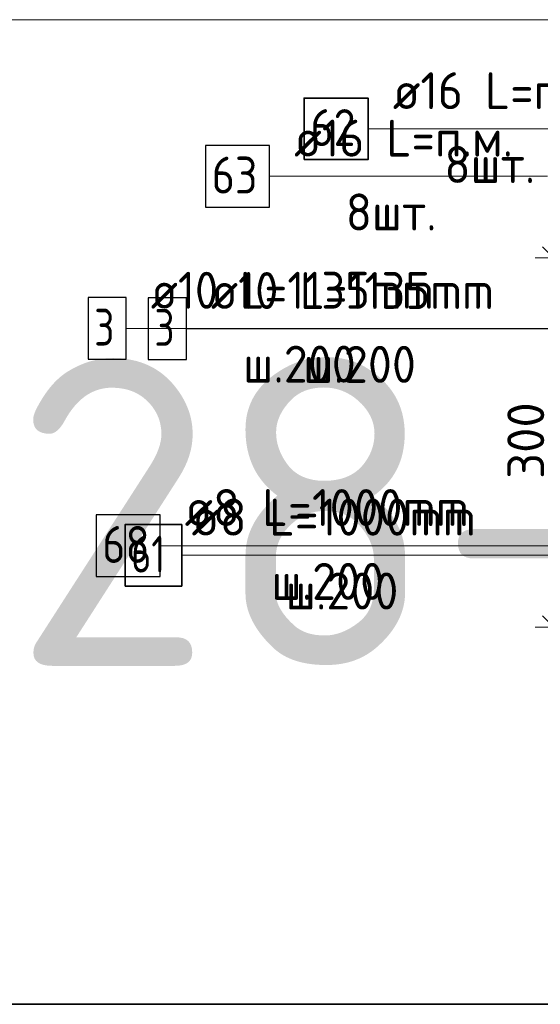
# Model space of a CAD drawing. Header units: metres. Extents: x -38 to 97, y -15 to 21.
# Tile 45 of 87: x 71.721 to 72.144, y 6.072 to 6.872. Entities that reach past the tile are written whole.
import ezdxf

# ---------------------------------------------------------------- set-up
doc = ezdxf.new("R2010")
doc.units = ezdxf.units.M
doc.header["$PDMODE"] = 65
for name, color, linetype, lineweight in [('XR$3$Арм.стержн. Арматура края', 96, 'Continuous', 35), ('XR$3$Арм.стержн. Хомут', 240, 'Continuous', 35), ('XR$3$Арм.стержн.горизонт. 1', 180, 'Continuous', 35), ('XR$3$Размерная линия (1)', 7, 'Continuous', 13), ('XR$5$Арм.стержн. Арматура края', 96, 'Continuous', 35), ('XR$5$Арм.стержн. Хомут', 240, 'Continuous', 35), ('XR$5$Арм.стержн.горизонт. 1', 180, 'Continuous', 35), ('XR$5$Размерная линия (1)', 7, 'Continuous', 13)]:
    doc.layers.add(name, color=color, linetype=linetype, lineweight=lineweight)
doc.styles.add('ISOCPEUR', font='txt')
doc.dimstyles.new('DIMSTYLE_10', dxfattribs={"dimtxt": 0.03, "dimasz": 0.03, "dimexe": 0, "dimexo": 0, "dimgap": 0.015, "dimtad": 2, "dimdec": 0, "dimlfac": 1000, "dimrnd": 1, "dimzin": 12, "dimdsep": 46, "dimtxsty": 'ISOCPEUR', "dimblk1": 'ALL_ML_STRICH', "dimblk2": 'ALL_ML_STRICH', "dimsah": 1, "dimcen": 0, "dimclrd": 7, "dimclre": 256, "dimclrt": 7, "dimadec": 0, "dimazin": 0, "dimtfac": 1, "dimtdec": 0, "dimtix": 1, "dimtmove": 2, "dimatfit": 3, "dimfxl": 0, "dimtzin": 0, "dimlwd": 0, "dimlwe": -3, "dimarcsym": 0})
doc.dimstyles.new('DIMSTYLE_12', dxfattribs={"dimtxt": 0.03, "dimasz": 0.03, "dimexe": 0, "dimexo": 0, "dimgap": 0.015, "dimtad": 2, "dimdec": 0, "dimlfac": 1000, "dimrnd": 1, "dimzin": 12, "dimdsep": 46, "dimtxsty": 'ISOCPEUR', "dimblk1": 'ALL_ML_STRICH', "dimblk2": 'ALL_ML_STRICH', "dimsah": 1, "dimcen": 0, "dimclrd": 7, "dimclre": 256, "dimclrt": 7, "dimadec": 0, "dimazin": 0, "dimtfac": 1, "dimtdec": 0, "dimtix": 1, "dimtmove": 2, "dimatfit": 3, "dimfxl": 0, "dimtzin": 0, "dimlwd": 0, "dimlwe": -3, "dimarcsym": 0})

# ---------------------------------------------------------------- blocks, each defined once
blk = doc.blocks.new('ALL_ML_STRICH')
at = {"color": 0, "linetype": 'ByBlock', "lineweight": -2}
for p, q in [((-0.3, -0.3), (0.3, 0.3)), ((0, -0.5), (0, 0.5)), ((-1, 0), (0.5, 0))]:
    blk.add_line(p, q, dxfattribs=at)
blk = doc.blocks.new('*D69')
at = {"layer": 'DEFPOINTS', "color": 7, "linetype": 'Continuous', "lineweight": 13, "transparency": 33554687}
for p in [(72.2753, 6.67826), (72.15496, 6.37826), (72.27526, 6.37826)]:
    blk.add_point(p, dxfattribs=at)
at = {"layer": 'XR$3$Размерная линия (1)', "color": 9, "linetype": 'Continuous', "lineweight": -2, "true_color": 0xc7c7c7, "transparency": 33554687}
for p, q in [((72.2553, 6.67826), (72.15496, 6.67826)), ((72.25526, 6.37826), (72.15496, 6.37826))]:
    blk.add_line(p, q, dxfattribs=at)
at = {"layer": 'XR$3$Размерная линия (1)', "color": 7, "linetype": 'Continuous', "lineweight": -2, "transparency": 33554687}
blk.add_line((72.15496, 6.37826), (72.15496, 6.67826), dxfattribs=at)
at = {"layer": 'XR$3$Размерная линия (1)', "color": 7, "linetype": 'Continuous', "lineweight": 13, "transparency": 33554687, "xscale": 0.03, "yscale": 0.03, "zscale": 0.03}
for p, rotation in [((72.15496, 6.67826), 90), ((72.15496, 6.37826), 270)]:
    blk.add_blockref('ALL_ML_STRICH', p, dxfattribs=dict(at, rotation=rotation))
at = {"layer": 'XR$3$Размерная линия (1)', "color": 7, "linetype": 'Continuous', "lineweight": 13, "transparency": 33554687, "insert": (72.13246, 6.52976), "char_height": 0.03, "width": 0.09, "attachment_point": 5, "rotation": 90, "style": 'ISOCPEUR'}
blk.add_mtext('\\A1;{300}', dxfattribs=at)
blk = doc.blocks.new('*D360')
at = {"layer": 'DEFPOINTS', "color": 7, "linetype": 'Continuous', "lineweight": 13, "transparency": 33554687}
for p in [(72.2753, 6.67826), (72.15496, 6.37826), (72.27526, 6.37826)]:
    blk.add_point(p, dxfattribs=at)
at = {"layer": 'XR$5$Размерная линия (1)', "color": 9, "linetype": 'Continuous', "lineweight": -2, "true_color": 0xc7c7c7, "transparency": 33554687}
for p, q in [((72.2553, 6.67826), (72.15496, 6.67826)), ((72.25526, 6.37826), (72.15496, 6.37826))]:
    blk.add_line(p, q, dxfattribs=at)
at = {"layer": 'XR$5$Размерная линия (1)', "color": 7, "linetype": 'Continuous', "lineweight": -2, "transparency": 33554687}
blk.add_line((72.15496, 6.37826), (72.15496, 6.67826), dxfattribs=at)
at = {"layer": 'XR$5$Размерная линия (1)', "color": 7, "linetype": 'Continuous', "lineweight": 13, "transparency": 33554687, "xscale": 0.03, "yscale": 0.03, "zscale": 0.03}
for p, rotation in [((72.15496, 6.67826), 90), ((72.15496, 6.37826), 270)]:
    blk.add_blockref('ALL_ML_STRICH', p, dxfattribs=dict(at, rotation=rotation))
at = {"layer": 'XR$5$Размерная линия (1)', "color": 7, "linetype": 'Continuous', "lineweight": 13, "transparency": 33554687, "insert": (72.13246, 6.52976), "char_height": 0.03, "width": 0.09, "attachment_point": 5, "rotation": 90, "style": 'ISOCPEUR'}
blk.add_mtext('\\A1;{300}', dxfattribs=at)

msp = doc.modelspace()

# ---------------------------------------------------------------- linework, layer by layer
at = {"color": 7, "linetype": 'Continuous', "lineweight": 13, "transparency": 33554687}
for p, q in [((86.41979, 6.87171), (67.91979, 6.87171)), ((86.41979, 6.07171), (67.91979, 6.07171))]:
    msp.add_line(p, q, dxfattribs=at)
at = {"color": 7, "linetype": 'Continuous', "lineweight": 35, "transparency": 33554687}
msp.add_line((67.91979, 6.07171), (86.41979, 6.07171), dxfattribs=at)
at = {"layer": 'XR$3$Арм.стержн. Арматура края', "color": 7, "linetype": 'Continuous', "lineweight": 13, "transparency": 33554687}
msp.add_line((71.85659, 6.62065), (72.16359, 6.62065), dxfattribs=at)
at = {"layer": 'XR$3$Арм.стержн. Арматура края', "color": 7, "linetype": 'Continuous', "lineweight": 25, "transparency": 33554687}
msp.add_lwpolyline([(71.82559, 6.59565), (71.85659, 6.59565), (71.85659, 6.64565), (71.82559, 6.64565), (71.82559, 6.59565)], dxfattribs=at)
at = {"layer": 'XR$3$Арм.стержн. Хомут', "color": 7, "linetype": 'Continuous', "lineweight": 13, "transparency": 33554687}
for p, q in [((71.85279, 6.43651), (72.13879, 6.43651)), ((72.13879, 6.43651), (72.30423, 6.43651))]:
    msp.add_line(p, q, dxfattribs=at)
at = {"layer": 'XR$3$Арм.стержн. Хомут', "color": 7, "linetype": 'Continuous', "lineweight": 35, "transparency": 33554687}
msp.add_lwpolyline([(71.80679, 6.41151), (71.85279, 6.41151), (71.85279, 6.46151), (71.80679, 6.46151), (71.80679, 6.41151)], dxfattribs=at)
at = {"layer": 'XR$3$Арм.стержн.горизонт. 1', "color": 7, "linetype": 'Continuous', "lineweight": 13, "transparency": 33554687}
msp.add_line((72.00431, 6.78305), (72.23031, 6.78305), dxfattribs=at)
at = {"layer": 'XR$3$Арм.стержн.горизонт. 1', "color": 7, "linetype": 'Continuous', "lineweight": 35, "transparency": 33554687}
msp.add_lwpolyline([(71.95231, 6.75805), (72.00431, 6.75805), (72.00431, 6.80805), (71.95231, 6.80805), (71.95231, 6.75805)], dxfattribs=at)
at = {"layer": 'XR$5$Арм.стержн. Арматура края', "color": 7, "linetype": 'Continuous', "lineweight": 13, "transparency": 33554687}
for p, q in [((71.80767, 6.62087), (72.11467, 6.62087)), ((72.11467, 6.62087), (72.3053, 6.62087))]:
    msp.add_line(p, q, dxfattribs=at)
at = {"layer": 'XR$5$Арм.стержн. Арматура края', "color": 7, "linetype": 'Continuous', "lineweight": 25, "transparency": 33554687}
msp.add_lwpolyline([(71.77667, 6.59587), (71.80767, 6.59587), (71.80767, 6.64587), (71.77667, 6.64587), (71.77667, 6.59587)], dxfattribs=at)
at = {"layer": 'XR$5$Арм.стержн. Хомут', "color": 7, "linetype": 'Continuous', "lineweight": 13, "transparency": 33554687}
for p, q in [((71.8352, 6.44431), (72.1332, 6.44431)), ((72.1332, 6.44431), (72.30426, 6.44431))]:
    msp.add_line(p, q, dxfattribs=at)
at = {"layer": 'XR$5$Арм.стержн. Хомут', "color": 7, "linetype": 'Continuous', "lineweight": 25, "transparency": 33554687}
msp.add_lwpolyline([(71.7832, 6.41931), (71.8352, 6.41931), (71.8352, 6.46931), (71.7832, 6.46931), (71.7832, 6.41931)], dxfattribs=at)
at = {"layer": 'XR$5$Арм.стержн.горизонт. 1', "color": 7, "linetype": 'Continuous', "lineweight": 13, "transparency": 33554687}
msp.add_line((71.92415, 6.74446), (72.15015, 6.74446), dxfattribs=at)
at = {"layer": 'XR$5$Арм.стержн.горизонт. 1', "color": 7, "linetype": 'Continuous', "lineweight": 25, "transparency": 33554687}
msp.add_lwpolyline([(71.87215, 6.71946), (71.92415, 6.71946), (71.92415, 6.76946), (71.87215, 6.76946), (71.87215, 6.71946)], dxfattribs=at)

# ---------------------------------------------------------------- texts
at = {"color": 7, "linetype": 'Continuous', "lineweight": 35, "transparency": 33554687, "insert": (70.35063, 6.34671), "char_height": 0.25, "width": 2.7437149, "attachment_point": 7, "style": 'ISOCPEUR'}
msp.add_mtext('\\W0.96;ГОСТ 34028-2016', dxfattribs=at)
at = {"layer": 'XR$3$Арм.стержн. Арматура края', "color": 7, "linetype": 'Continuous', "lineweight": 25, "transparency": 33554687, "char_height": 0.03, "attachment_point": 7, "style": 'ISOCPEUR'}
for s, insert, width in [('\\W0.92;ø10 L=1135mm ', (71.87659, 6.63665), 0.2806692), ('\\W0.78;3', (71.83059, 6.60665), 0.0326407), ('\\W0.95;ш.200 ', (71.95159, 6.57665), 0.1311997)]:
    msp.add_mtext(s, dxfattribs=dict(at, insert=insert, width=width))
at = {"layer": 'XR$3$Арм.стержн. Хомут', "color": 7, "linetype": 'Continuous', "lineweight": 25, "transparency": 33554687, "char_height": 0.03, "attachment_point": 7, "style": 'ISOCPEUR'}
for s, insert, width in [('\\W0.96;ø8 L=1000mm ', (71.86079, 6.45251), 0.2722218), ('\\W0.75;61', (71.81179, 6.42251), 0.0472281), ('\\W0.95;ш.200 ', (71.93729, 6.39251), 0.1311995)]:
    msp.add_mtext(s, dxfattribs=dict(at, insert=insert, width=width))
at = {"layer": 'XR$3$Арм.стержн.горизонт. 1', "color": 7, "linetype": 'Continuous', "lineweight": 25, "transparency": 33554687, "char_height": 0.03, "attachment_point": 7, "style": 'ISOCPEUR'}
for s, insert, width in [('\\W0.94;ø16 L=п.м.', (72.02431, 6.79905), 0.199983), ('\\W0.87;62', (71.95731, 6.76905), 0.0550811), ('\\W0.94;8шт. ', (72.06631, 6.73905), 0.1161286)]:
    msp.add_mtext(s, dxfattribs=dict(at, insert=insert, width=width))
at = {"layer": 'XR$5$Арм.стержн. Арматура края', "color": 7, "linetype": 'Continuous', "lineweight": 25, "transparency": 33554687, "char_height": 0.03, "attachment_point": 7, "style": 'ISOCPEUR'}
for s, insert, width in [('\\W0.92;ø10 L=1135mm ', (71.82767, 6.63687), 0.2806692), ('\\W0.78;3', (71.78167, 6.60687), 0.0326407), ('\\W0.95;ш.200 ', (71.90267, 6.57687), 0.1311995)]:
    msp.add_mtext(s, dxfattribs=dict(at, insert=insert, width=width))
at = {"layer": 'XR$5$Арм.стержн. Хомут', "color": 7, "linetype": 'Continuous', "lineweight": 25, "transparency": 33554687, "char_height": 0.03, "attachment_point": 7, "style": 'ISOCPEUR'}
for s, insert, width in [('\\W0.96;ø8 L=1000mm ', (71.8552, 6.46031), 0.2722217), ('\\W0.87;68', (71.7882, 6.43031), 0.0550812), ('\\W0.95;ш.200 ', (71.9257, 6.40031), 0.1311996)]:
    msp.add_mtext(s, dxfattribs=dict(at, insert=insert, width=width))
at = {"layer": 'XR$5$Арм.стержн.горизонт. 1', "color": 7, "linetype": 'Continuous', "lineweight": 25, "transparency": 33554687, "char_height": 0.03, "attachment_point": 7, "style": 'ISOCPEUR'}
for s, insert, width in [('\\W0.94;ø16 L=п.м.', (71.94415, 6.76046), 0.1999832), ('\\W0.87;63', (71.87715, 6.73046), 0.0550812), ('\\W0.94;8шт. ', (71.98615, 6.70046), 0.1161286)]:
    msp.add_mtext(s, dxfattribs=dict(at, insert=insert, width=width))

# ---------------------------------------------------------------- dimensions: what is measured, and where the dimension line sits
at = {"layer": 'XR$3$Размерная линия (1)', "color": 7, "linetype": 'Continuous', "lineweight": 13, "transparency": 33554687}
dim = msp.add_linear_dim(base=(72.15496, 6.67826), p1=(72.25526, 6.37826), p2=(72.2553, 6.67826), angle=90, dimstyle='DIMSTYLE_10', override={"dimpost": '<>', "dimclrd": 7, "dimclre": 9, "dimclrt": 7, "dimlwd": 0, "dimlwe": 65533}, dxfattribs=at)
dim.commit()
dim.dimension.update_dxf_attribs({"geometry": '*D69', "text_midpoint": (72.13246, 6.52976), "dimtype": 160})
at = {"layer": 'XR$5$Размерная линия (1)', "color": 7, "linetype": 'Continuous', "lineweight": 13, "transparency": 33554687}
dim = msp.add_linear_dim(base=(72.15496, 6.67826), p1=(72.25526, 6.37826), p2=(72.2553, 6.67826), angle=90, dimstyle='DIMSTYLE_12', override={"dimpost": '<>', "dimclrd": 7, "dimclre": 9, "dimclrt": 7, "dimlwd": 0, "dimlwe": 65533}, dxfattribs=at)
dim.commit()
dim.dimension.update_dxf_attribs({"geometry": '*D360', "text_midpoint": (72.13246, 6.52976), "dimtype": 160})

doc.saveas('drawing.dxf')
